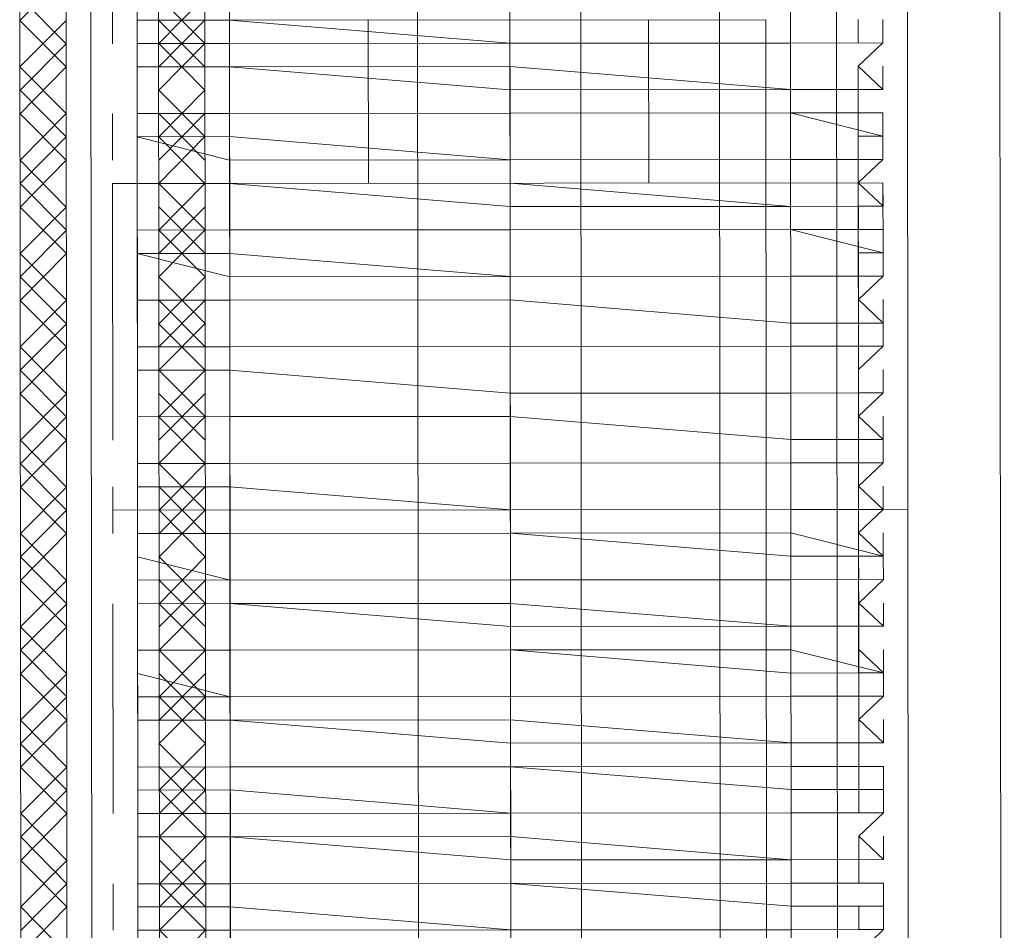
# Model space of a CAD drawing. Header units: inches. Extents: x -5850 to 5646, y 8947 to 13007.
# Tile 109 of 256: x -4031 to -4013, y 10573 to 10589. Entities that reach past the tile are written whole.
import ezdxf

# ---------------------------------------------------------------- set-up
doc = ezdxf.new("R2010")
doc.units = ezdxf.units.IN
doc.header["$MEASUREMENT"] = 0
doc.layers.add('at_Entity', color=7, linetype='Continuous')

msp = doc.modelspace()

# ---------------------------------------------------------------- linework, layer by layer
at = {"layer": 'at_Entity', "color": 7, "lineweight": 20}
for p, q in [((-4018.275, 10561.155), (-4019.022, 11398.348)), ((-4018.221, 10500.327), (-4019.022, 11398.348)), ((-4013.948, 11398.352), (-4013.146, 10500.332)), ((-4013.146, 10500.332), (-4013.948, 11398.352)), ((-4027.141, 10561.147), (-4027.826, 11328.222)), ((-4016.938, 10500.328), (-4017.677, 11328.231)), ((-4030.938, 10566.212), (-4030.963, 10594.089)), ((-4027.592, 10566.215), (-4027.617, 10594.092)), ((-4027.146, 10566.216), (-4027.171, 10594.092)), ((-4023.744, 10566.219), (-4023.769, 10594.095)), ((-4020.789, 10566.221), (-4020.814, 10594.098)), ((-4016.997, 10566.225), (-4017.022, 10594.101)), ((-4029.656, 10567.479), (-4029.679, 10593.248)), ((-4028.843, 10593.249), (-4028.82, 10567.48)), ((-4016.162, 10567.491), (-4016.185, 10593.26)), ((-4014.902, 10593.261), (-4014.879, 10567.492)), ((-4030.103, 10567.479), (-4030.125, 10592.824)), ((-4028.43, 10567.48), (-4028.452, 10592.825)), ((-4028.84, 10589.445), (-4028.839, 10589.022)), ((-4028.839, 10589.022), (-4027.166, 10589.023)), ((-4017.463, 10589.032), (-4027.166, 10589.023)), ((-4027.166, 10589.023), (-4027.145, 10565.368)), ((-4027.166, 10589.023), (-4022.091, 10588.604)), ((-4024.657, 10589.025), (-4024.654, 10586.07)), ((-4019.582, 10589.03), (-4019.58, 10586.074)), ((-4017.463, 10589.032), (-4017.442, 10565.377)), ((-4015.79, 10588.609), (-4015.79, 10589.033)), ((-4015.344, 10588.61), (-4015.344, 10589.034)), ((-4028.839, 10589.022), (-4028.839, 10588.598)), ((-4028.839, 10588.598), (-4027.166, 10588.599)), ((-4028.838, 10588.18), (-4028.839, 10588.598)), ((-4028.839, 10588.598), (-4028.838, 10588.18)), ((-4022.091, 10588.604), (-4027.166, 10588.599)), ((-4022.091, 10588.604), (-4017.017, 10588.608)), ((-4017.017, 10588.608), (-4022.091, 10588.604)), ((-4017.017, 10588.608), (-4015.344, 10588.61)), ((-4015.344, 10588.61), (-4017.017, 10588.608)), ((-4015.344, 10588.61), (-4015.79, 10588.609)), ((-4015.79, 10588.191), (-4015.344, 10588.61)), ((-4028.838, 10588.18), (-4027.166, 10588.181)), ((-4027.166, 10588.181), (-4028.838, 10588.18)), ((-4028.838, 10588.18), (-4028.838, 10587.332)), ((-4022.091, 10588.186), (-4027.166, 10588.181)), ((-4027.166, 10588.181), (-4022.091, 10587.762)), ((-4022.091, 10588.186), (-4017.016, 10587.766)), ((-4015.343, 10587.768), (-4015.79, 10588.191)), ((-4015.343, 10587.768), (-4015.344, 10588.192)), ((-4028.838, 10587.332), (-4028.838, 10587.756)), ((-4017.016, 10587.766), (-4022.091, 10587.762)), ((-4017.016, 10587.766), (-4015.343, 10587.768)), ((-4015.343, 10587.768), (-4017.016, 10587.766)), ((-4015.789, 10587.767), (-4015.343, 10587.768)), ((-4015.789, 10587.344), (-4015.789, 10587.767)), ((-4028.838, 10587.332), (-4027.165, 10587.333)), ((-4027.165, 10587.333), (-4028.838, 10587.332)), ((-4028.837, 10586.914), (-4028.838, 10587.332)), ((-4028.838, 10587.332), (-4028.837, 10586.914)), ((-4027.165, 10587.333), (-4022.09, 10587.338)), ((-4022.09, 10587.338), (-4027.165, 10587.333)), ((-4022.09, 10587.338), (-4017.016, 10587.343)), ((-4017.016, 10587.343), (-4022.09, 10587.338)), ((-4015.343, 10587.344), (-4017.016, 10587.343)), ((-4017.016, 10587.343), (-4015.342, 10586.926)), ((-4015.343, 10587.344), (-4015.789, 10587.344)), ((-4015.342, 10586.926), (-4015.343, 10587.344)), ((-4027.164, 10586.915), (-4028.837, 10586.914)), ((-4028.837, 10586.914), (-4027.164, 10586.491)), ((-4028.837, 10586.914), (-4028.837, 10586.066)), ((-4027.164, 10586.915), (-4022.089, 10586.496)), ((-4015.789, 10586.925), (-4015.342, 10586.926)), ((-4015.788, 10586.502), (-4015.789, 10586.925)), ((-4015.342, 10586.502), (-4015.342, 10586.926)), ((-4028.837, 10586.066), (-4028.837, 10586.49)), ((-4022.089, 10586.496), (-4027.164, 10586.491)), ((-4022.089, 10586.496), (-4017.015, 10586.501)), ((-4017.015, 10586.501), (-4022.089, 10586.496)), ((-4017.015, 10586.501), (-4015.342, 10586.502)), ((-4015.342, 10586.502), (-4017.015, 10586.501)), ((-4015.342, 10586.502), (-4015.788, 10586.502)), ((-4015.788, 10586.078), (-4015.342, 10586.502)), ((-4029.283, 10586.066), (-4027.61, 10586.067)), ((-4029.283, 10586.066), (-4029.282, 10584.8)), ((-4028.837, 10586.066), (-4027.164, 10586.068)), ((-4027.164, 10586.068), (-4028.837, 10586.066)), ((-4028.837, 10586.066), (-4028.836, 10585.224)), ((-4015.342, 10586.078), (-4027.61, 10586.067)), ((-4022.089, 10586.072), (-4027.164, 10586.068)), ((-4027.164, 10586.068), (-4022.089, 10585.648)), ((-4022.089, 10586.072), (-4017.014, 10585.653)), ((-4015.341, 10585.654), (-4015.788, 10586.078)), ((-4015.342, 10586.078), (-4015.341, 10584.812)), ((-4015.341, 10585.654), (-4015.342, 10586.078)), ((-4028.836, 10585.224), (-4028.836, 10585.642)), ((-4017.014, 10585.653), (-4022.089, 10585.648)), ((-4017.014, 10585.653), (-4015.341, 10585.654)), ((-4015.341, 10585.654), (-4017.014, 10585.653)), ((-4015.787, 10585.236), (-4015.787, 10585.654)), ((-4015.787, 10585.654), (-4015.341, 10585.654)), ((-4028.836, 10585.224), (-4027.163, 10585.226)), ((-4027.163, 10585.226), (-4028.836, 10585.224)), ((-4028.835, 10584.8), (-4028.836, 10585.224)), ((-4028.836, 10585.224), (-4028.835, 10584.8)), ((-4027.163, 10585.226), (-4022.088, 10585.23)), ((-4022.088, 10585.23), (-4027.163, 10585.226)), ((-4022.088, 10585.23), (-4017.014, 10585.235)), ((-4017.014, 10585.235), (-4022.088, 10585.23)), ((-4015.341, 10585.236), (-4017.014, 10585.235)), ((-4017.014, 10585.235), (-4015.341, 10584.812)), ((-4015.341, 10585.236), (-4015.787, 10585.236)), ((-4015.341, 10584.812), (-4015.341, 10585.236)), ((-4027.163, 10584.802), (-4028.835, 10584.8)), ((-4028.835, 10584.8), (-4027.162, 10584.378)), ((-4028.835, 10584.8), (-4028.835, 10583.953)), ((-4027.163, 10584.802), (-4022.088, 10584.383)), ((-4015.786, 10584.388), (-4015.787, 10584.812)), ((-4015.787, 10584.812), (-4015.341, 10584.812)), ((-4015.34, 10584.389), (-4015.341, 10584.812)), ((-4028.835, 10583.953), (-4028.835, 10584.376)), ((-4022.088, 10584.383), (-4027.162, 10584.378)), ((-4022.088, 10584.383), (-4017.013, 10584.387)), ((-4017.013, 10584.387), (-4022.088, 10584.383)), ((-4017.013, 10584.387), (-4015.34, 10584.389)), ((-4015.34, 10584.389), (-4017.013, 10584.387)), ((-4015.34, 10584.389), (-4015.786, 10584.388)), ((-4015.786, 10583.964), (-4015.34, 10584.389)), ((-4028.835, 10583.953), (-4027.162, 10583.954)), ((-4027.162, 10583.954), (-4028.835, 10583.953)), ((-4028.835, 10583.953), (-4028.834, 10583.111)), ((-4027.162, 10583.954), (-4022.087, 10583.959)), ((-4022.087, 10583.959), (-4027.162, 10583.954)), ((-4022.087, 10583.959), (-4017.012, 10583.539)), ((-4017.012, 10583.539), (-4022.087, 10583.959)), ((-4015.339, 10583.541), (-4015.786, 10583.964)), ((-4015.339, 10583.541), (-4015.34, 10583.965)), ((-4028.834, 10583.111), (-4028.834, 10583.529)), ((-4017.012, 10583.539), (-4015.339, 10583.541)), ((-4015.339, 10583.541), (-4017.012, 10583.539)), ((-4015.785, 10583.122), (-4015.786, 10583.541)), ((-4015.786, 10583.541), (-4015.339, 10583.541)), ((-4015.339, 10583.123), (-4015.339, 10583.541)), ((-4028.834, 10583.111), (-4027.161, 10583.112)), ((-4027.161, 10583.112), (-4028.834, 10583.111)), ((-4028.834, 10582.687), (-4028.834, 10583.111)), ((-4028.834, 10583.111), (-4028.834, 10582.687)), ((-4027.161, 10583.112), (-4022.086, 10583.117)), ((-4027.161, 10583.112), (-4022.086, 10583.117)), ((-4022.086, 10583.117), (-4017.012, 10583.121)), ((-4017.012, 10583.121), (-4022.086, 10583.117)), ((-4017.012, 10583.121), (-4015.339, 10583.123)), ((-4015.339, 10583.123), (-4017.012, 10583.121)), ((-4015.339, 10583.123), (-4015.785, 10583.122)), ((-4015.785, 10582.698), (-4015.339, 10583.123)), ((-4028.834, 10582.687), (-4027.161, 10582.688)), ((-4027.161, 10582.688), (-4028.834, 10582.687)), ((-4028.834, 10582.687), (-4028.833, 10581.845)), ((-4027.161, 10582.688), (-4022.086, 10582.269)), ((-4022.086, 10582.269), (-4027.161, 10582.688)), ((-4015.784, 10582.275), (-4015.785, 10582.698)), ((-4015.338, 10582.275), (-4015.339, 10582.699)), ((-4028.833, 10581.845), (-4028.833, 10582.263)), ((-4022.086, 10582.269), (-4017.011, 10582.274)), ((-4017.011, 10582.274), (-4022.086, 10582.269)), ((-4017.011, 10582.274), (-4015.338, 10582.275)), ((-4015.338, 10582.275), (-4017.011, 10582.274)), ((-4015.338, 10582.275), (-4015.784, 10582.275)), ((-4015.784, 10581.856), (-4015.338, 10582.275)), ((-4028.833, 10581.845), (-4027.16, 10581.846)), ((-4027.16, 10581.846), (-4028.833, 10581.845)), ((-4028.833, 10581.845), (-4028.832, 10580.997)), ((-4027.16, 10581.846), (-4022.085, 10581.851)), ((-4022.085, 10581.851), (-4027.16, 10581.846)), ((-4022.085, 10581.851), (-4017.01, 10581.432)), ((-4017.01, 10581.432), (-4022.085, 10581.851)), ((-4015.338, 10581.433), (-4015.784, 10581.856)), ((-4015.338, 10581.433), (-4015.338, 10581.857)), ((-4028.832, 10580.997), (-4028.832, 10581.421)), ((-4017.01, 10581.432), (-4015.338, 10581.433)), ((-4015.338, 10581.433), (-4017.01, 10581.432)), ((-4015.783, 10581.009), (-4015.784, 10581.433)), ((-4015.784, 10581.433), (-4015.338, 10581.433)), ((-4015.337, 10581.009), (-4015.338, 10581.433)), ((-4022.085, 10581.003), (-4017.01, 10581.008)), ((-4017.01, 10581.008), (-4022.085, 10581.003)), ((-4017.01, 10581.008), (-4015.337, 10581.009)), ((-4015.337, 10581.009), (-4017.01, 10581.008)), ((-4015.337, 10581.009), (-4015.783, 10581.009)), ((-4015.783, 10580.585), (-4015.337, 10581.009)), ((-4028.832, 10580.997), (-4027.159, 10580.999)), ((-4027.159, 10580.999), (-4028.832, 10580.997)), ((-4028.832, 10580.573), (-4028.832, 10580.997)), ((-4028.832, 10580.997), (-4028.832, 10580.573)), ((-4027.159, 10580.999), (-4022.085, 10581.003)), ((-4027.159, 10580.999), (-4022.085, 10581.003)), ((-4028.832, 10580.573), (-4027.159, 10580.575)), ((-4027.159, 10580.575), (-4028.832, 10580.573)), ((-4028.832, 10580.573), (-4028.831, 10579.731)), ((-4027.159, 10580.575), (-4022.084, 10580.161)), ((-4027.159, 10580.575), (-4022.084, 10580.161)), ((-4015.336, 10580.167), (-4015.783, 10580.585)), ((-4015.336, 10580.167), (-4015.337, 10580.585)), ((-4028.831, 10579.731), (-4028.831, 10580.155)), ((-4022.084, 10580.161), (-4017.009, 10580.166)), ((-4017.009, 10580.166), (-4022.084, 10580.161)), ((-4017.009, 10580.166), (-4015.336, 10580.167)), ((-4015.336, 10580.167), (-4017.009, 10580.166)), ((-4015.782, 10579.743), (-4015.336, 10580.167)), ((-4028.831, 10579.731), (-4027.158, 10579.733)), ((-4027.158, 10579.733), (-4028.831, 10579.731)), ((-4028.831, 10579.731), (-4028.831, 10579.308)), ((-4027.158, 10579.733), (-4022.083, 10579.737)), ((-4022.083, 10579.737), (-4027.158, 10579.733)), ((-4017.009, 10579.742), (-4022.083, 10579.737)), ((-4022.083, 10579.737), (-4017.009, 10579.318)), ((-4017.009, 10579.742), (-4015.336, 10579.32)), ((-4015.336, 10579.32), (-4015.782, 10579.743)), ((-4015.336, 10579.32), (-4015.336, 10579.743)), ((-4028.831, 10579.308), (-4027.157, 10578.885)), ((-4028.831, 10579.308), (-4028.83, 10578.884)), ((-4015.336, 10579.32), (-4017.009, 10579.318)), ((-4015.782, 10579.319), (-4015.336, 10579.32)), ((-4015.781, 10578.895), (-4015.782, 10579.319)), ((-4015.335, 10578.896), (-4015.336, 10579.32)), ((-4022.083, 10578.89), (-4028.83, 10578.884)), ((-4028.83, 10578.46), (-4028.83, 10578.884)), ((-4028.83, 10578.884), (-4028.83, 10578.46)), ((-4027.157, 10578.885), (-4022.083, 10578.89)), ((-4022.083, 10578.89), (-4017.008, 10578.894)), ((-4022.083, 10578.89), (-4017.008, 10578.894)), ((-4017.008, 10578.894), (-4015.335, 10578.896)), ((-4015.335, 10578.896), (-4017.008, 10578.894)), ((-4015.335, 10578.896), (-4015.781, 10578.895)), ((-4015.781, 10578.472), (-4015.335, 10578.896)), ((-4028.83, 10578.46), (-4027.157, 10578.461)), ((-4027.157, 10578.461), (-4028.83, 10578.46)), ((-4028.83, 10578.46), (-4028.829, 10577.618)), ((-4027.157, 10578.461), (-4022.082, 10578.466)), ((-4027.157, 10578.461), (-4022.082, 10578.048)), ((-4022.082, 10578.466), (-4017.007, 10578.052)), ((-4015.334, 10578.054), (-4015.781, 10578.472)), ((-4015.334, 10578.054), (-4015.335, 10578.472)), ((-4028.829, 10577.618), (-4028.829, 10578.042)), ((-4017.007, 10578.052), (-4022.082, 10578.048)), ((-4017.007, 10578.052), (-4015.334, 10578.054)), ((-4015.334, 10578.054), (-4017.007, 10578.052)), ((-4015.781, 10578.053), (-4015.334, 10578.054)), ((-4015.78, 10577.63), (-4015.781, 10578.053)), ((-4028.829, 10577.618), (-4027.156, 10577.619)), ((-4027.156, 10577.619), (-4028.829, 10577.618)), ((-4027.156, 10577.619), (-4022.082, 10577.624)), ((-4027.156, 10577.619), (-4022.082, 10577.624)), ((-4017.007, 10577.628), (-4022.082, 10577.624)), ((-4022.082, 10577.624), (-4017.007, 10577.205)), ((-4017.007, 10577.628), (-4015.334, 10577.206)), ((-4015.334, 10577.206), (-4015.78, 10577.63)), ((-4015.334, 10577.206), (-4015.334, 10577.63)), ((-4028.829, 10577.618), (-4028.829, 10577.194)), ((-4028.829, 10577.194), (-4027.155, 10576.777)), ((-4028.829, 10577.194), (-4028.828, 10576.776)), ((-4015.334, 10577.206), (-4017.007, 10577.205)), ((-4015.779, 10576.787), (-4015.78, 10577.206)), ((-4015.78, 10577.206), (-4015.334, 10577.206)), ((-4015.333, 10576.788), (-4015.334, 10577.206)), ((-4027.155, 10576.777), (-4028.828, 10576.776)), ((-4028.828, 10576.352), (-4028.828, 10576.776)), ((-4028.828, 10576.776), (-4028.828, 10576.352)), ((-4027.155, 10576.777), (-4022.081, 10576.782)), ((-4027.155, 10576.777), (-4022.081, 10576.782)), ((-4022.081, 10576.782), (-4017.006, 10576.786)), ((-4017.006, 10576.786), (-4022.081, 10576.782)), ((-4017.006, 10576.786), (-4015.333, 10576.788)), ((-4015.333, 10576.788), (-4017.006, 10576.786)), ((-4015.333, 10576.788), (-4015.779, 10576.787)), ((-4015.779, 10576.364), (-4015.333, 10576.788)), ((-4028.828, 10576.352), (-4027.155, 10576.354)), ((-4027.155, 10576.354), (-4028.828, 10576.352)), ((-4028.828, 10576.352), (-4028.827, 10575.504)), ((-4022.08, 10576.358), (-4027.155, 10576.354)), ((-4027.155, 10576.354), (-4022.08, 10575.934)), ((-4022.08, 10576.358), (-4017.006, 10575.939)), ((-4015.333, 10575.94), (-4015.779, 10576.364)), ((-4015.333, 10575.94), (-4015.333, 10576.364)), ((-4028.827, 10575.504), (-4028.828, 10575.928)), ((-4017.006, 10575.939), (-4022.08, 10575.934)), ((-4017.006, 10575.939), (-4015.333, 10575.94)), ((-4015.333, 10575.94), (-4017.006, 10575.939)), ((-4015.778, 10575.516), (-4015.779, 10575.94)), ((-4015.779, 10575.94), (-4015.333, 10575.94)), ((-4028.827, 10575.504), (-4027.154, 10575.506)), ((-4027.154, 10575.506), (-4028.827, 10575.504)), ((-4028.827, 10575.504), (-4028.827, 10575.086)), ((-4027.154, 10575.506), (-4022.08, 10575.51)), ((-4027.154, 10575.506), (-4022.08, 10575.51)), ((-4017.005, 10575.515), (-4022.08, 10575.51)), ((-4022.08, 10575.51), (-4017.005, 10575.097)), ((-4017.005, 10575.515), (-4015.332, 10575.516)), ((-4015.332, 10575.516), (-4015.778, 10575.516)), ((-4015.332, 10575.098), (-4015.332, 10575.516)), ((-4028.827, 10575.086), (-4027.154, 10575.088)), ((-4028.827, 10575.086), (-4028.826, 10574.662)), ((-4027.154, 10575.088), (-4022.079, 10574.668)), ((-4017.005, 10575.097), (-4015.332, 10575.098)), ((-4015.778, 10574.674), (-4015.778, 10575.098)), ((-4015.778, 10575.098), (-4015.332, 10575.098)), ((-4015.331, 10574.674), (-4015.332, 10575.098)), ((-4028.826, 10574.662), (-4027.153, 10574.664)), ((-4028.826, 10574.239), (-4028.826, 10574.662)), ((-4028.826, 10574.662), (-4028.826, 10574.239)), ((-4022.079, 10574.668), (-4027.153, 10574.664)), ((-4022.079, 10574.668), (-4017.004, 10574.673)), ((-4017.004, 10574.673), (-4022.079, 10574.668)), ((-4017.004, 10574.673), (-4015.331, 10574.674)), ((-4015.331, 10574.674), (-4017.004, 10574.673)), ((-4015.331, 10574.674), (-4015.778, 10574.674)), ((-4015.777, 10574.25), (-4015.331, 10574.674)), ((-4028.826, 10574.239), (-4027.153, 10574.24)), ((-4027.153, 10574.24), (-4028.826, 10574.239)), ((-4028.826, 10574.239), (-4028.825, 10573.391)), ((-4022.079, 10574.245), (-4027.153, 10574.24)), ((-4027.153, 10574.24), (-4022.078, 10573.821)), ((-4022.079, 10574.245), (-4017.004, 10573.825)), ((-4015.331, 10573.827), (-4015.777, 10574.25)), ((-4015.331, 10573.827), (-4015.331, 10574.251)), ((-4028.825, 10573.391), (-4028.826, 10573.815)), ((-4017.004, 10573.825), (-4022.078, 10573.821)), ((-4017.004, 10573.825), (-4015.331, 10573.827)), ((-4015.331, 10573.827), (-4017.004, 10573.825)), ((-4015.777, 10573.826), (-4015.331, 10573.827)), ((-4015.776, 10573.403), (-4015.777, 10573.826)), ((-4028.825, 10573.391), (-4027.152, 10573.392)), ((-4027.152, 10573.392), (-4028.825, 10573.391)), ((-4028.825, 10573.391), (-4028.825, 10572.973)), ((-4027.152, 10573.392), (-4022.078, 10573.397)), ((-4027.152, 10573.392), (-4022.078, 10573.397)), ((-4017.003, 10573.402), (-4022.078, 10573.397)), ((-4022.078, 10573.397), (-4017.003, 10572.983)), ((-4017.003, 10573.402), (-4015.33, 10573.403)), ((-4015.33, 10573.403), (-4015.776, 10573.403)), ((-4015.33, 10572.985), (-4015.33, 10573.403)), ((-4028.825, 10572.973), (-4027.152, 10572.974)), ((-4028.825, 10572.973), (-4028.825, 10572.549)), ((-4027.152, 10572.974), (-4022.077, 10572.555)), ((-4017.003, 10572.983), (-4015.33, 10572.985)), ((-4015.776, 10572.984), (-4015.33, 10572.985)), ((-4015.776, 10572.561), (-4015.776, 10572.984)), ((-4015.33, 10572.561), (-4015.33, 10572.985)), ((-4028.825, 10572.549), (-4027.152, 10572.55)), ((-4028.824, 10572.125), (-4028.825, 10572.549)), ((-4028.825, 10572.549), (-4028.824, 10572.125)), ((-4027.152, 10572.55), (-4022.077, 10572.555)), ((-4022.077, 10572.555), (-4017.003, 10572.559)), ((-4017.003, 10572.559), (-4022.077, 10572.555)), ((-4017.003, 10572.559), (-4015.33, 10572.561)), ((-4015.33, 10572.561), (-4017.003, 10572.559)), ((-4015.33, 10572.561), (-4015.776, 10572.561)), ((-4015.775, 10572.137), (-4015.33, 10572.561))]:
    msp.add_line(p, q, dxfattribs=at)
at = {"layer": 'at_Entity', "color": 3, "lineweight": 20}
for p, q in [((-4029.285, 10588.597), (-4029.289, 10592.824)), ((-4022.094, 10591.141), (-4022.09, 10586.92)), ((-4030.958, 10589.02), (-4030.123, 10589.868)), ((-4030.959, 10589.444), (-4030.121, 10588.597)), ((-4028.449, 10589.446), (-4027.612, 10588.599)), ((-4028.448, 10588.598), (-4027.613, 10589.447)), ((-4022.092, 10589.451), (-4022.091, 10588.604)), ((-4028.449, 10589.022), (-4027.612, 10588.181)), ((-4028.448, 10588.18), (-4027.612, 10589.023)), ((-4030.958, 10589.02), (-4030.121, 10588.178)), ((-4030.958, 10588.178), (-4030.122, 10589.02)), ((-4030.957, 10587.754), (-4030.121, 10588.597)), ((-4028.448, 10587.756), (-4027.612, 10588.599)), ((-4028.448, 10588.598), (-4027.611, 10587.757)), ((-4022.091, 10587.762), (-4022.091, 10588.604)), ((-4030.958, 10588.178), (-4030.12, 10587.331)), ((-4030.957, 10587.33), (-4030.121, 10588.178)), ((-4015.79, 10588.191), (-4015.789, 10587.344)), ((-4015.778, 10575.516), (-4015.79, 10588.191)), ((-4030.957, 10587.754), (-4030.12, 10586.913)), ((-4028.448, 10587.756), (-4027.611, 10586.915)), ((-4028.447, 10586.914), (-4027.611, 10587.757)), ((-4022.09, 10587.338), (-4022.091, 10587.762)), ((-4022.091, 10587.762), (-4022.089, 10586.072)), ((-4030.957, 10587.33), (-4030.12, 10586.489)), ((-4030.956, 10586.488), (-4030.12, 10587.331)), ((-4029.283, 10586.49), (-4029.284, 10587.332)), ((-4028.447, 10586.49), (-4027.611, 10587.333)), ((-4028.447, 10587.332), (-4027.61, 10586.491)), ((-4030.956, 10586.064), (-4030.12, 10586.913)), ((-4028.447, 10586.914), (-4027.61, 10586.067)), ((-4028.446, 10586.066), (-4027.611, 10586.915)), ((-4030.956, 10586.488), (-4030.119, 10585.641)), ((-4030.955, 10585.64), (-4030.12, 10586.489)), ((-4030.956, 10586.064), (-4030.118, 10585.223)), ((-4028.446, 10586.066), (-4027.609, 10585.225)), ((-4028.445, 10585.224), (-4027.61, 10586.067)), ((-4022.089, 10586.072), (-4022.089, 10585.648)), ((-4022.089, 10586.072), (-4022.088, 10585.23)), ((-4022.089, 10585.648), (-4022.089, 10586.072)), ((-4015.788, 10586.078), (-4015.784, 10582.275)), ((-4030.955, 10585.64), (-4030.118, 10584.799)), ((-4030.954, 10584.798), (-4030.119, 10585.641)), ((-4029.279, 10581.421), (-4029.282, 10585.642)), ((-4028.446, 10585.643), (-4027.609, 10584.801)), ((-4028.445, 10584.801), (-4027.609, 10585.643)), ((-4022.087, 10583.959), (-4022.089, 10585.648)), ((-4030.954, 10584.375), (-4030.118, 10585.223)), ((-4028.445, 10584.377), (-4027.609, 10585.225)), ((-4028.445, 10585.224), (-4027.608, 10584.378)), ((-4030.954, 10583.951), (-4030.118, 10584.799)), ((-4030.954, 10584.798), (-4030.117, 10583.952)), ((-4022.088, 10584.383), (-4022.088, 10584.806)), ((-4030.954, 10584.375), (-4030.117, 10583.528)), ((-4028.445, 10584.377), (-4027.608, 10583.53)), ((-4028.444, 10583.529), (-4027.608, 10584.378)), ((-4030.954, 10583.951), (-4030.117, 10583.109)), ((-4030.953, 10583.109), (-4030.117, 10583.952)), ((-4028.444, 10583.111), (-4027.608, 10583.954)), ((-4028.444, 10583.953), (-4027.607, 10583.112)), ((-4022.087, 10583.959), (-4022.086, 10583.117)), ((-4022.087, 10583.959), (-4022.087, 10583.535)), ((-4022.087, 10583.959), (-4022.084, 10580.161)), ((-4030.953, 10582.685), (-4030.117, 10583.528)), ((-4028.444, 10583.529), (-4027.607, 10582.688)), ((-4028.443, 10582.687), (-4027.608, 10583.53)), ((-4022.086, 10583.117), (-4022.087, 10583.535)), ((-4022.087, 10583.535), (-4022.086, 10583.117)), ((-4030.953, 10583.109), (-4030.116, 10582.262)), ((-4030.952, 10582.261), (-4030.117, 10583.109)), ((-4022.086, 10583.117), (-4022.085, 10581.851)), ((-4030.953, 10582.685), (-4030.115, 10581.844)), ((-4028.443, 10582.687), (-4027.606, 10581.846)), ((-4028.442, 10581.845), (-4027.607, 10582.688)), ((-4022.086, 10582.269), (-4022.086, 10582.693)), ((-4030.952, 10582.261), (-4030.115, 10581.42)), ((-4030.951, 10581.419), (-4030.116, 10582.262)), ((-4028.443, 10582.263), (-4027.606, 10581.422)), ((-4028.442, 10581.421), (-4027.606, 10582.264)), ((-4022.085, 10581.851), (-4022.086, 10582.269)), ((-4030.951, 10580.995), (-4030.115, 10581.844)), ((-4028.442, 10580.998), (-4027.606, 10581.846)), ((-4028.442, 10581.845), (-4027.605, 10580.998)), ((-4022.085, 10581.851), (-4022.085, 10581.003)), ((-4030.951, 10580.571), (-4030.115, 10581.42)), ((-4030.951, 10581.419), (-4030.114, 10580.572)), ((-4022.085, 10581.003), (-4022.085, 10581.427)), ((-4022.085, 10581.003), (-4022.085, 10581.427)), ((-4015.784, 10581.433), (-4015.782, 10580.167)), ((-4030.951, 10580.995), (-4030.114, 10580.154)), ((-4028.442, 10580.998), (-4027.604, 10580.156)), ((-4028.441, 10580.155), (-4027.605, 10580.998)), ((-4022.083, 10578.89), (-4022.085, 10581.003)), ((-4030.951, 10580.571), (-4030.114, 10579.73)), ((-4030.95, 10579.729), (-4030.114, 10580.572)), ((-4029.277, 10579.731), (-4029.278, 10580.573)), ((-4028.441, 10579.732), (-4027.605, 10580.574)), ((-4028.441, 10580.574), (-4027.604, 10579.732)), ((-4022.084, 10580.161), (-4022.084, 10580.579)), ((-4030.95, 10579.306), (-4030.114, 10580.154)), ((-4014.89, 10580.168), (-4029.277, 10580.155)), ((-4028.441, 10580.155), (-4027.604, 10579.309)), ((-4028.44, 10579.308), (-4027.604, 10580.156)), ((-4022.083, 10579.737), (-4022.084, 10580.161)), ((-4030.95, 10579.729), (-4030.113, 10578.883)), ((-4030.949, 10578.882), (-4030.114, 10579.73)), ((-4030.95, 10579.306), (-4030.112, 10578.459)), ((-4028.44, 10579.308), (-4027.603, 10578.461)), ((-4028.439, 10578.46), (-4027.604, 10579.309)), ((-4015.782, 10579.319), (-4015.778, 10575.098)), ((-4030.949, 10578.882), (-4030.112, 10578.041)), ((-4030.948, 10578.04), (-4030.113, 10578.883)), ((-4028.44, 10578.884), (-4027.603, 10578.043)), ((-4028.439, 10578.042), (-4027.603, 10578.885)), ((-4022.083, 10578.89), (-4022.082, 10578.466)), ((-4022.083, 10578.89), (-4022.082, 10578.048)), ((-4030.948, 10577.616), (-4030.112, 10578.459)), ((-4029.273, 10574.662), (-4029.276, 10578.46)), ((-4028.439, 10577.618), (-4027.603, 10578.461)), ((-4028.439, 10578.46), (-4027.602, 10577.619)), ((-4022.082, 10578.048), (-4022.082, 10578.466)), ((-4022.082, 10578.466), (-4022.082, 10578.048)), ((-4030.948, 10577.192), (-4030.112, 10578.041)), ((-4030.948, 10578.04), (-4030.111, 10577.193)), ((-4022.082, 10578.048), (-4022.082, 10577.624)), ((-4022.082, 10577.624), (-4022.082, 10578.048)), ((-4022.082, 10578.048), (-4022.082, 10577.624)), ((-4028.438, 10576.776), (-4027.602, 10577.619)), ((-4022.082, 10577.624), (-4022.081, 10576.782)), ((-4030.948, 10577.616), (-4030.111, 10576.775)), ((-4028.439, 10577.618), (-4027.601, 10576.777)), ((-4030.948, 10577.192), (-4030.11, 10576.351)), ((-4030.947, 10576.35), (-4030.111, 10577.193)), ((-4028.438, 10576.352), (-4027.602, 10577.195)), ((-4028.438, 10577.194), (-4027.601, 10576.353)), ((-4022.081, 10577.2), (-4022.077, 10572.979)), ((-4022.081, 10576.782), (-4022.081, 10577.2)), ((-4030.947, 10575.926), (-4030.111, 10576.775)), ((-4028.438, 10576.776), (-4027.601, 10575.929)), ((-4028.437, 10575.929), (-4027.601, 10576.777)), ((-4022.081, 10576.782), (-4022.08, 10576.358)), ((-4030.947, 10576.35), (-4030.11, 10575.503)), ((-4030.946, 10575.503), (-4030.11, 10576.351)), ((-4022.08, 10576.358), (-4022.08, 10575.934)), ((-4030.947, 10575.926), (-4030.109, 10575.085)), ((-4028.437, 10575.929), (-4027.6, 10575.087)), ((-4028.436, 10575.087), (-4027.601, 10575.929)), ((-4022.08, 10575.934), (-4022.08, 10575.51)), ((-4022.08, 10575.51), (-4022.08, 10575.934)), ((-4030.946, 10575.503), (-4030.109, 10574.661)), ((-4030.945, 10574.66), (-4030.11, 10575.503)), ((-4028.437, 10575.505), (-4027.6, 10574.663)), ((-4028.436, 10574.663), (-4027.6, 10575.506)), ((-4022.08, 10575.51), (-4022.079, 10575.092)), ((-4030.945, 10574.237), (-4030.109, 10575.085)), ((-4028.436, 10574.239), (-4027.6, 10575.087)), ((-4028.436, 10575.087), (-4027.599, 10574.24)), ((-4022.079, 10574.668), (-4022.079, 10575.092)), ((-4022.079, 10574.245), (-4022.079, 10575.092)), ((-4030.945, 10573.813), (-4030.109, 10574.661)), ((-4030.945, 10574.66), (-4030.108, 10573.814)), ((-4030.945, 10574.237), (-4030.108, 10573.39)), ((-4028.436, 10574.239), (-4027.598, 10573.392)), ((-4028.435, 10573.391), (-4027.599, 10574.24)), ((-4022.079, 10574.245), (-4022.078, 10573.821)), ((-4015.777, 10574.25), (-4015.776, 10573.403)), ((-4030.945, 10573.813), (-4030.107, 10572.972)), ((-4030.944, 10572.971), (-4030.108, 10573.814)), ((-4028.435, 10572.973), (-4027.599, 10573.816)), ((-4028.435, 10573.815), (-4027.598, 10572.974)), ((-4022.078, 10573.821), (-4022.078, 10573.397)), ((-4030.944, 10572.547), (-4030.108, 10573.39)), ((-4029.271, 10572.549), (-4029.271, 10573.391)), ((-4028.435, 10573.391), (-4027.598, 10572.55)), ((-4028.434, 10572.549), (-4027.598, 10573.392)), ((-4022.078, 10573.397), (-4022.077, 10572.555)), ((-4022.078, 10573.397), (-4022.077, 10572.979)), ((-4030.944, 10572.971), (-4030.107, 10572.124)), ((-4030.943, 10572.123), (-4030.107, 10572.972)), ((-4022.077, 10572.555), (-4022.077, 10572.979)), ((-4022.077, 10572.979), (-4022.077, 10572.555)), ((-4028.434, 10572.549), (-4027.597, 10571.708)), ((-4028.433, 10571.707), (-4027.598, 10572.55)), ((-4022.077, 10572.555), (-4022.077, 10572.131))]:
    msp.add_line(p, q, dxfattribs=at)

doc.saveas('drawing.dxf')
